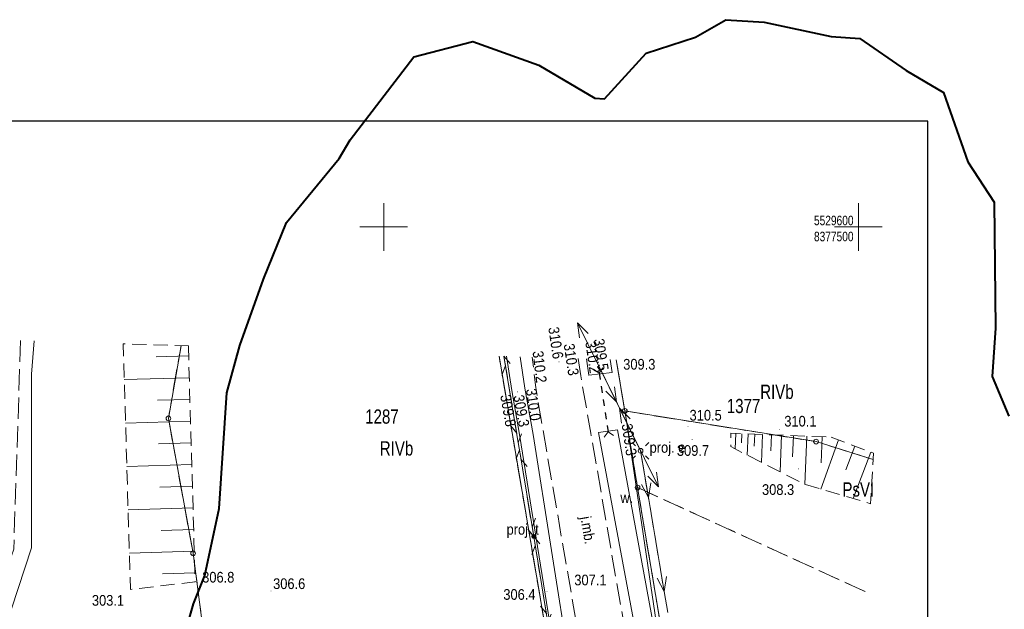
# Model space of a CAD drawing. Header units: metres. Extents: x 8377125 to 8377741, y 5529327 to 5529631.
# Tile 149 of 150: x 8377412 to 8377515, y 5529560 to 5529622. Entities that reach past the tile are written whole.
import ezdxf
from ezdxf.enums import TextEntityAlignment as Align

# ---------------------------------------------------------------- set-up
doc = ezdxf.new("R2010")
doc.units = ezdxf.units.M
doc.header["$MEASUREMENT"] = 0
for name, pattern in [('1.5_0.75', [2.25, 1.5, -0.75]), ('2.25_0.75', [3, 2.25, -0.75]), ('219-1000', [0]), ('egkk-1000', [3, 2.25, -0.75]), ('egug-1000', [1.5, 0.75, -0.75]), ('otkz_1000', [1.4, 0.7, -0.7])]:
    doc.linetypes.add(name, pattern=pattern)
doc.layers.get('0').update_dxf_attribs({"color": 2})
for name, color, linetype in [('!granica', 2, 'Continuous'), ('000 Inne (niezydentyfikowane)', 7, 'Continuous'), ('przepust', 7, 'Continuous'), ('rów przydrożny (poligon)', 7, 'Continuous'), ('rów przydrożny (poligon)-Atr17', 7, 'Continuous')]:
    doc.layers.add(name, color=color, linetype=linetype)
for name, color, linetype, lineweight in [('1 500 A2 Ramka', 2, 'Continuous', 0), ('1 500 A2 Ramka (Construction)', 2, 'Continuous', 0), ('202-punkt graniczny', 7, 'Continuous', 0), ('210-oznaczenie konturu użytku gruntowego', 7, 'Continuous', 0), ('211-numer działki ewidencyjnej', 7, 'Continuous', 0), ('217-kontur klasyfikacyjny', 7, 'Continuous', 0), ('218-kontur użytku gruntowego', 7, 'Continuous', 0), ('219-działka ewidencyjna', 7, 'Continuous', 0), ('jezdnia', 7, 'Continuous', 0), ('jezdnia-Atr17', 7, 'Continuous', 0), ('latarnia - ob. projektowany', 7, 'Continuous', 0), ('latarnia - ob. projektowany-Atr17', 7, 'Continuous', 0), ('pikieta naturalna', 7, 'Continuous', 0), ('pikieta naturalna-Atr2', 7, 'Continuous', 0), ('przewód elektroenergetyczny niskiego napięcia - ob. projektowany', 7, 'Continuous', 0), ('przewód gazowy', 7, 'Continuous', 0), ('przewód kanalizacyjny - ob. projektowany', 7, 'Continuous', 0), ('przewód telekomunikacyjny napowietrzny - ob. projektowany', 7, 'Continuous', 0), ('przewód telekomunikacyjny podziemny', 7, 'Continuous', 0), ('rzędna', 7, 'Continuous', 0), ('rzędna-Atr2', 7, 'Continuous', 0), ('skarpa nieumocniona', 7, 'Continuous', 0), ('słupek telekomunikacyjny - ob. projektowany', 7, 'Continuous', 0), ('słupek telekomunikacyjny - ob. projektowany-Atr17', 7, 'Continuous', 0), ('Wsp krzyże', 7, 'Continuous', 0), ('Wstawianie ramki sekcyjnej z opisem', 7, 'Continuous', 0), ('WWRPH_811', 7, 'Continuous', 0), ('WWRPH_814', 7, 'Continuous', 0)]:
    doc.layers.add(name, color=color, linetype=linetype, lineweight=lineweight)
doc.styles.get("Standard").update_dxf_attribs({"font": 'Working1250.shx', "width": 0.75})

# ---------------------------------------------------------------- blocks, each defined once
blk = doc.blocks.new('*U23')
at = {"layer": '1 500 A2 Ramka (Construction)', "color": 2, "linetype": 'Continuous', "lineweight": 30}
blk.add_3dface([(-10.117, -20.55), (10.117, -20.55), (10.117, 9.148), (-10.117, 9.148)], dxfattribs=at)
blk = doc.blocks.new('PW01')
at = {"linetype": 'Continuous', "lineweight": 13}
h = blk.add_hatch(color=0, dxfattribs=at)
edge = h.paths.add_edge_path()
edge.add_arc((0, 0), 0.045, 0, 360)
blk = doc.blocks.new('IB05')
at = {"color": 0, "linetype": 'Continuous', "lineweight": 13}
for q in [(0.495, 0.495), (0.495, -0.495)]:
    blk.add_line((0, 0), q, dxfattribs=at)
blk = doc.blocks.new('US09')
at = {"linetype": 'Continuous', "lineweight": 0}
h = blk.add_hatch(color=0, dxfattribs=at)
edge = h.paths.add_edge_path()
edge.add_arc((0, 0), 0.25, 0, 360)
blk = doc.blocks.new('SM01')
at = {"color": 0, "linetype": 'Continuous', "lineweight": 13}
for p, q in [((-0.53, 0.531), (-0.883, 0.884)), ((0.531, 0.531), (0.884, 0.884)), ((-0.53, -0.53), (-0.883, -0.883)), ((0.531, -0.53), (0.884, -0.883))]:
    blk.add_line(p, q, dxfattribs=at)
blk.add_circle((0, 0), 0.25, dxfattribs=at)
blk = doc.blocks.new('SUTP')
at = {"color": 0, "linetype": 'Continuous'}
for p, q in [((0, 0), (0.866, 0.5)), ((0, 0), (9.232, 0)), ((1.866, -0.5), (1, 0)), ((7.366, -0.5), (8.232, 0)), ((9.232, 0), (8.366, 0.5))]:
    blk.add_line(p, q, dxfattribs=at)
blk = doc.blocks.new('SUEP1')
at = {"color": 0, "linetype": 'Continuous'}
for p, q in [((0, 0), (5, 0)), ((5, 0), (3.5, 0.5)), ((5, 0), (3.5, -0.5)), ((5, 0), (15, 0)), ((15, 0), (13.5, 0.5)), ((15, 0), (13.5, -0.5))]:
    blk.add_line(p, q, dxfattribs=at)
blk = doc.blocks.new('202')
at = {"color": 0, "linetype": 'Continuous', "lineweight": 0}
blk.add_circle((0, 0), 0.25, dxfattribs=at)

msp = doc.modelspace()

# ---------------------------------------------------------------- linework, layer by layer
at = {"layer": '!granica', "color": 1, "lineweight": 40}
msp.add_lwpolyline([(8377425.96, 5529546.36), (8377429.96, 5529560.36), (8377431.17, 5529563.33), (8377432.66, 5529570.37), (8377433.48, 5529582.54), (8377434.83, 5529587.54), (8377437.34, 5529594.51), (8377439.77, 5529600.46), (8377445.32, 5529607.22), (8377446.47, 5529609.18), (8377453.17, 5529617.9), (8377459.39, 5529619.52), (8377466.35, 5529617.02), (8377472.24, 5529613.57), (8377473.25, 5529613.5), (8377477.65, 5529618.3), (8377482.86, 5529619.99), (8377486.04, 5529621.81), (8377490.09, 5529621.54), (8377497.13, 5529620.05), (8377500.17, 5529619.85), (8377505.04, 5529616.47), (8377508.96, 5529614.17), (8377511.53, 5529606.86), (8377514.3, 5529602.6), (8377514.43, 5529589.35), (8377514.09, 5529584.27), (8377515.85, 5529580.08)], dxfattribs=at)
at = {"layer": '000 Inne (niezydentyfikowane)', "color": 7, "linetype": 'Continuous', "lineweight": 13}
for p, q in [((8377429.45, 5529586.45), (8377426.03, 5529586.35)), ((8377429.52, 5529584.14), (8377422.67, 5529583.94)), ((8377429.58, 5529581.85), (8377426.16, 5529581.76)), ((8377429.65, 5529579.57), (8377422.81, 5529579.37)), ((8377487.08, 5529578.27), (8377487.02, 5529576.66)), ((8377487.73, 5529578.25), (8377487.7, 5529577.29)), ((8377488.38, 5529578.22), (8377488.29, 5529576)), ((8377489.09, 5529578.19), (8377489.04, 5529576.92)), ((8377489.91, 5529578.16), (8377489.79, 5529575.23)), ((8377490.84, 5529578.12), (8377490.78, 5529576.44)), ((8377491.92, 5529578.08), (8377491.77, 5529574.22)), ((8377493.15, 5529578.03), (8377493.06, 5529575.82)), ((8377494.57, 5529577.98), (8377494.37, 5529572.9)), ((8377496.19, 5529577.92), (8377496.08, 5529575.18)), ((8377429.71, 5529577.29), (8377426.29, 5529577.19)), ((8377497.91, 5529577.59), (8377496.03, 5529572.42)), ((8377499.62, 5529576.94), (8377498.67, 5529574.43)), ((8377501.3, 5529576.31), (8377499.45, 5529571.42)), ((8377429.78, 5529575.01), (8377422.94, 5529574.81)), ((8377429.85, 5529572.73), (8377426.43, 5529572.63)), ((8377429.91, 5529570.45), (8377423.07, 5529570.25)), ((8377429.98, 5529568.17), (8377426.56, 5529568.07)), ((8377430.05, 5529565.89), (8377423.21, 5529565.69)), ((8377430.11, 5529563.61), (8377426.69, 5529563.51))]:
    msp.add_line(p, q, dxfattribs=at)
at = {"layer": '217-kontur klasyfikacyjny', "color": 3, "linetype": 'egkk-1000', "lineweight": 18, "flags": 128}
for points in [[(8377427.32, 5529579.86), (8377428.65, 5529587.51)], [(8377470.03, 5529540.18), (8377462.15, 5529586.42)], [(8377474.5, 5529586.02), (8377475.4, 5529580.64)], [(8377475.4, 5529580.64), (8377476.74, 5529572.58)], [(8377495.54, 5529577.41), (8377475.4, 5529580.64)], [(8377429.92, 5529565.66), (8377427.32, 5529579.86)], [(8377501.57, 5529575.53), (8377495.54, 5529577.41)], [(8377476.74, 5529572.58), (8377480.52, 5529550.06)], [(8377500.72, 5529561.63), (8377476.74, 5529572.58)], [(8377431.7, 5529552.11), (8377429.92, 5529565.66)]]:
    msp.add_lwpolyline(points, dxfattribs=at)
at = {"layer": '218-kontur użytku gruntowego', "color": 3, "linetype": 'egug-1000', "lineweight": 18, "flags": 128}
for points in [[(8377427.32, 5529579.86), (8377428.65, 5529587.51)], [(8377462.15, 5529586.42), (8377470.03, 5529540.18)], [(8377475.4, 5529580.64), (8377474.5, 5529586.02)], [(8377476.74, 5529572.58), (8377475.4, 5529580.64)], [(8377495.54, 5529577.41), (8377475.4, 5529580.64)], [(8377429.92, 5529565.66), (8377427.32, 5529579.86)], [(8377501.57, 5529575.53), (8377495.54, 5529577.41)], [(8377480.52, 5529550.06), (8377476.74, 5529572.58)], [(8377476.74, 5529572.58), (8377500.72, 5529561.63)], [(8377431.7, 5529552.11), (8377429.92, 5529565.66)]]:
    msp.add_lwpolyline(points, dxfattribs=at)
at = {"layer": '219-działka ewidencyjna', "color": 7, "linetype": '219-1000', "lineweight": 18, "flags": 128}
for points in [[(8377428.65, 5529587.51), (8377427.32, 5529579.86)], [(8377470.03, 5529540.18), (8377462.15, 5529586.42)], [(8377475.4, 5529580.64), (8377474.5, 5529586.02)], [(8377495.54, 5529577.41), (8377475.4, 5529580.64)], [(8377476.74, 5529572.58), (8377475.4, 5529580.64)], [(8377429.92, 5529565.66), (8377427.32, 5529579.86)], [(8377501.57, 5529575.53), (8377495.54, 5529577.41)], [(8377480.52, 5529550.06), (8377476.74, 5529572.58)], [(8377431.7, 5529552.11), (8377429.92, 5529565.66)]]:
    msp.add_lwpolyline(points, dxfattribs=at)
at = {"layer": 'jezdnia', "color": 7, "linetype": '2.25_0.75', "lineweight": 18, "flags": 128}
for points in [[(8377474.57, 5529528.95), (8377474.57, 5529530.99), (8377471.62, 5529550.62), (8377466.01, 5529583.11), (8377465.64, 5529586.31)], [(8377470.48, 5529586.15), (8377470.75, 5529584.35), (8377471.82, 5529578.31), (8377476.55, 5529551.02), (8377479.78, 5529531.63), (8377480.08, 5529525.5)]]:
    msp.add_lwpolyline(points, dxfattribs=at)
at = {"layer": 'przepust', "color": 7, "linetype": 'otkz_1000', "lineweight": 25, "flags": 128}
msp.add_lwpolyline([(8377472.68, 5529584.63), (8377473.63, 5529578.46)], dxfattribs=at)
at = {"layer": 'przewód elektroenergetyczny niskiego napięcia - ob. projektowany', "color": 1, "linetype": '2.25_0.75', "lineweight": 18, "flags": 128}
for points in [[(8377472.3, 5529586.09), (8377477.06, 5529576.45)], [(8377477.06, 5529576.45), (8377484.01, 5529535.04)]]:
    msp.add_lwpolyline(points, dxfattribs=at)
at = {"layer": 'przewód gazowy', "color": 40, "linetype": 'Continuous', "lineweight": 18}
msp.add_lwpolyline([(8377413.17, 5529588.01), (8377412.89, 5529584.51), (8377412.91, 5529566.22), (8377410.79, 5529559.82)], dxfattribs=at)
at = {"layer": 'przewód kanalizacyjny - ob. projektowany', "color": 34, "linetype": '2.25_0.75', "lineweight": 18}
msp.add_lwpolyline([(8377411.75, 5529588.05), (8377411.03, 5529566.1), (8377409.01, 5529560.33)], dxfattribs=at)
at = {"layer": 'przewód telekomunikacyjny napowietrzny - ob. projektowany', "color": 30, "linetype": '2.25_0.75', "lineweight": 18, "flags": 128}
for points in [[(8377462.67, 5529586.41), (8377465.8, 5529567.44)], [(8377465.8, 5529567.44), (8377470.67, 5529537.84)]]:
    msp.add_lwpolyline(points, dxfattribs=at)
at = {"layer": 'przewód telekomunikacyjny podziemny', "color": 30, "linetype": 'Continuous', "lineweight": 18, "flags": 128}
msp.add_lwpolyline([(8377483.54, 5529523.34), (8377483.64, 5529524.94), (8377475.51, 5529580.07)], dxfattribs=at)
at = {"layer": 'rów przydrożny (poligon)', "color": 7, "linetype": 'Continuous', "lineweight": 18, "flags": 128}
for points in [[(8377464.37, 5529586.35), (8377464.86, 5529583.04), (8377465.76, 5529578.15), (8377469.61, 5529553.75), (8377468.26, 5529553.51), (8377464.29, 5529578.17), (8377463.48, 5529582.78), (8377462.95, 5529586.4)], [(8377473.85, 5529586.04), (8377474.06, 5529584.67), (8377471.6, 5529584.39), (8377471.35, 5529586.13)]]:
    msp.add_lwpolyline(points, dxfattribs=at)
msp.add_lwpolyline([(8377472.61, 5529578.37), (8377474.63, 5529578.65), (8377479.61, 5529551.57), (8377482.74, 5529529.53), (8377480.52, 5529530.04), (8377477.67, 5529551.28)], close=True, dxfattribs=at)
at = {"layer": 'skarpa nieumocniona', "color": 7, "linetype": '1.5_0.75', "lineweight": 18, "flags": 128}
for points in [[(8377429.42, 5529587.48), (8377430.14, 5529562.67), (8377423.32, 5529561.85), (8377422.56, 5529587.7)], [(8377497.14, 5529577.88), (8377501.61, 5529576.19), (8377501.29, 5529570.88), (8377494.31, 5529572.92), (8377486.56, 5529576.89), (8377486.58, 5529578.29)]]:
    msp.add_lwpolyline(points, close=True, dxfattribs=at)
at = {"layer": 'Wstawianie ramki sekcyjnej z opisem', "color": 7}
for p, q in [((8377450, 5529597.5), (8377450, 5529602.5)), ((8377450, 5529597.5), (8377450, 5529602.5)), ((8377500, 5529597.5), (8377500, 5529602.5)), ((8377500, 5529597.5), (8377500, 5529602.5)), ((8377447.5, 5529600), (8377452.5, 5529600)), ((8377447.5, 5529600), (8377452.5, 5529600)), ((8377497.5, 5529600), (8377502.5, 5529600)), ((8377497.5, 5529600), (8377502.5, 5529600))]:
    msp.add_line(p, q, dxfattribs=at)
at = {"layer": 'WWRPH_811', "color": 34, "linetype": 'Continuous', "lineweight": 13}
for points, knots in [([(8377371.1, 5529574, 304), (8377371.48, 5529573.09, 304), (8377371.87, 5529572.18, 304), (8377372.25, 5529571.28, 304), (8377372.36, 5529571.04, 304), (8377372.51, 5529570.82, 304), (8377372.65, 5529570.6, 304), (8377372.79, 5529570.38, 304), (8377372.93, 5529570.16, 304), (8377373.07, 5529569.94, 304), (8377373.22, 5529569.73, 304), (8377373.37, 5529569.53, 304), (8377373.54, 5529569.33, 304), (8377373.62, 5529569.24, 304), (8377373.7, 5529569.15, 304), (8377373.79, 5529569.06, 304), (8377373.83, 5529569.01, 304), (8377373.88, 5529568.97, 304), (8377373.92, 5529568.92, 304), (8377373.95, 5529568.9, 304), (8377373.97, 5529568.88, 304), (8377373.99, 5529568.86, 304), (8377374.01, 5529568.84, 304), (8377374.04, 5529568.82, 304), (8377374.06, 5529568.8, 304), (8377374.5, 5529568.42, 304), (8377374.98, 5529568.09, 304), (8377375.49, 5529567.81, 304), (8377376.01, 5529567.52, 304), (8377376.55, 5529567.26, 304), (8377377.1, 5529567.03, 304), (8377377.66, 5529566.8, 304), (8377378.22, 5529566.57, 304), (8377378.78, 5529566.34, 304), (8377379.06, 5529566.22, 304), (8377379.34, 5529566.1, 304), (8377379.61, 5529565.98, 304), (8377379.89, 5529565.86, 304), (8377380.16, 5529565.74, 304), (8377380.43, 5529565.6, 304), (8377381.51, 5529565.06, 304), (8377382.6, 5529564.51, 304), (8377383.69, 5529563.96, 304), (8377384.78, 5529563.42, 304), (8377385.87, 5529562.87, 304), (8377386.95, 5529562.32, 304), (8377387.64, 5529561.98, 304), (8377388.36, 5529561.69, 304), (8377389.06, 5529561.38, 304), (8377389.87, 5529561.02, 304), (8377390.68, 5529560.67, 304), (8377391.49, 5529560.31, 304), (8377391.61, 5529560.26, 304), (8377391.73, 5529560.2, 304), (8377391.84, 5529560.13, 304), (8377391.95, 5529560.06, 304), (8377392.07, 5529559.99, 304), (8377392.18, 5529559.92, 304), (8377392.29, 5529559.84, 304), (8377392.41, 5529559.77, 304), (8377392.52, 5529559.7, 304), (8377392.63, 5529559.63, 304), (8377392.75, 5529559.56, 304), (8377392.87, 5529559.51, 304), (8377392.92, 5529559.5, 304), (8377392.97, 5529559.5, 304), (8377393.01, 5529559.49, 304), (8377393.42, 5529559.39, 304), (8377393.84, 5529559.31, 304), (8377394.22, 5529559.13, 304), (8377394.48, 5529559.01, 304), (8377394.73, 5529558.88, 304), (8377394.98, 5529558.75, 304), (8377395.47, 5529558.49, 304), (8377395.97, 5529558.23, 304), (8377396.47, 5529557.96, 304), (8377396.97, 5529557.69, 304), (8377397.46, 5529557.41, 304), (8377397.95, 5529557.13, 304), (8377398.44, 5529556.85, 304), (8377398.93, 5529556.57, 304), (8377399.41, 5529556.28, 304), (8377399.9, 5529555.98, 304), (8377400.39, 5529555.68, 304), (8377400.87, 5529555.37, 304), (8377401.35, 5529555.06, 304), (8377401.82, 5529554.74, 304), (8377402.3, 5529554.43, 304), (8377402.78, 5529554.12, 304), (8377403.26, 5529553.82, 304), (8377403.74, 5529553.52, 304), (8377403.98, 5529553.37, 304), (8377404.23, 5529553.22, 304), (8377404.48, 5529553.08, 304), (8377404.72, 5529552.94, 304), (8377404.97, 5529552.8, 304), (8377405.23, 5529552.67, 304), (8377405.64, 5529552.46, 304), (8377406.07, 5529552.28, 304), (8377406.52, 5529552.15, 304), (8377406.97, 5529552.02, 304), (8377407.42, 5529551.91, 304), (8377407.87, 5529551.79, 304), (8377408.32, 5529551.67, 304), (8377408.78, 5529551.56, 304), (8377409.23, 5529551.44, 304), (8377409.68, 5529551.32, 304), (8377410.12, 5529551.16, 304), (8377410.54, 5529550.97, 304), (8377411.03, 5529550.75, 304), (8377411.52, 5529550.52, 304), (8377412.01, 5529550.29, 304), (8377412.5, 5529550.06, 304), (8377412.99, 5529549.84, 304), (8377413.48, 5529549.61, 304), (8377414.46, 5529549.14, 304), (8377415.43, 5529548.67, 304), (8377416.4, 5529548.18, 304), (8377416.41, 5529548.17, 304), (8377416.41, 5529548.17, 304), (8377416.42, 5529548.17, 304)], [0, 0, 0, 0, 0.055403, 0.055403, 0.055403, 0.070194, 0.070194, 0.070194, 0.084802, 0.084802, 0.084802, 0.099121, 0.099121, 0.099121, 0.10618, 0.10618, 0.10618, 0.109692, 0.109692, 0.109692, 0.111446, 0.111446, 0.111446, 0.113199, 0.113199, 0.113199, 0.145739, 0.145739, 0.145739, 0.179259, 0.179259, 0.179259, 0.213386, 0.213386, 0.213386, 0.230388, 0.230388, 0.230388, 0.2472, 0.2472, 0.2472, 0.315705, 0.315705, 0.315705, 0.38421, 0.38421, 0.38421, 0.427464, 0.427464, 0.427464, 0.477166, 0.477166, 0.477166, 0.484663, 0.484663, 0.484663, 0.492195, 0.492195, 0.492195, 0.499725, 0.499725, 0.499725, 0.507206, 0.507206, 0.507206, 0.509904, 0.509904, 0.509904, 0.533486, 0.533486, 0.533486, 0.54935, 0.54935, 0.54935, 0.581086, 0.581086, 0.581086, 0.612855, 0.612855, 0.612855, 0.644676, 0.644676, 0.644676, 0.676801, 0.676801, 0.676801, 0.708883, 0.708883, 0.708883, 0.740926, 0.740926, 0.740926, 0.756943, 0.756943, 0.756943, 0.772979, 0.772979, 0.772979, 0.799051, 0.799051, 0.799051, 0.825325, 0.825325, 0.825325, 0.851651, 0.851651, 0.851651, 0.877773, 0.877773, 0.877773, 0.908181, 0.908181, 0.908181, 0.938601, 0.938601, 0.938601, 0.999437, 0.999437, 0.999437, 1, 1, 1, 1]), ([(8377405.7, 5529561.27, 306), (8377405.84, 5529561.03, 306), (8377405.96, 5529560.79, 306), (8377406.07, 5529560.55, 306), (8377406.19, 5529560.3, 306), (8377406.29, 5529560.05, 306), (8377406.41, 5529559.79, 306), (8377406.63, 5529559.3, 306), (8377406.85, 5529558.81, 306), (8377407.08, 5529558.32, 306), (8377407.29, 5529557.87, 306), (8377407.58, 5529557.48, 306), (8377407.93, 5529557.11, 306), (8377408.09, 5529556.94, 306), (8377408.27, 5529556.81, 306), (8377408.47, 5529556.7, 306), (8377408.58, 5529556.65, 306), (8377408.68, 5529556.6, 306), (8377408.79, 5529556.56, 306), (8377408.85, 5529556.54, 306), (8377408.91, 5529556.52, 306), (8377408.96, 5529556.51, 306), (8377409.02, 5529556.49, 306), (8377409.08, 5529556.48, 306), (8377409.14, 5529556.47, 306), (8377409.37, 5529556.42, 306), (8377409.6, 5529556.38, 306), (8377409.83, 5529556.35, 306), (8377410.52, 5529556.26, 306), (8377411.21, 5529556.19, 306), (8377411.9, 5529556.15, 306), (8377412.36, 5529556.13, 306), (8377412.82, 5529556.11, 306), (8377413.28, 5529556.1, 306), (8377413.74, 5529556.08, 306), (8377414.2, 5529556.07, 306), (8377414.66, 5529556.06, 306), (8377414.67, 5529556.06, 306), (8377414.68, 5529556.06, 306), (8377414.69, 5529556.06, 306)], [0, 0, 0, 0, 0.069009, 0.069009, 0.069009, 0.139617, 0.139617, 0.139617, 0.278511, 0.278511, 0.278511, 0.404205, 0.404205, 0.404205, 0.462868, 0.462868, 0.462868, 0.492633, 0.492633, 0.492633, 0.507949, 0.507949, 0.507949, 0.523696, 0.523696, 0.523696, 0.583308, 0.583308, 0.583308, 0.760943, 0.760943, 0.760943, 0.879161, 0.879161, 0.879161, 0.997435, 0.997435, 0.997435, 1, 1, 1, 1]), ([(8377382.61, 5529561.04, 303), (8377383.71, 5529560.55, 303), (8377384.81, 5529560.07, 303), (8377385.91, 5529559.59, 303), (8377386.37, 5529559.38, 303), (8377386.82, 5529559.16, 303), (8377387.25, 5529558.89, 303), (8377387.68, 5529558.62, 303), (8377388.11, 5529558.35, 303), (8377388.53, 5529558.08, 303), (8377388.96, 5529557.81, 303), (8377389.38, 5529557.54, 303), (8377389.81, 5529557.27, 303), (8377390.02, 5529557.14, 303), (8377390.23, 5529557.01, 303), (8377390.45, 5529556.89, 303), (8377390.56, 5529556.83, 303), (8377390.67, 5529556.78, 303), (8377390.78, 5529556.72, 303), (8377390.9, 5529556.66, 303), (8377391.01, 5529556.61, 303), (8377391.14, 5529556.56, 303), (8377391.31, 5529556.49, 303), (8377391.49, 5529556.45, 303), (8377391.67, 5529556.47, 303), (8377391.87, 5529556.5, 303), (8377392.06, 5529556.53, 303), (8377392.25, 5529556.56, 303), (8377392.45, 5529556.59, 303), (8377392.64, 5529556.61, 303), (8377392.83, 5529556.64, 303), (8377393.01, 5529556.67, 303), (8377393.2, 5529556.62, 303), (8377393.37, 5529556.55, 303), (8377393.59, 5529556.44, 303), (8377393.8, 5529556.34, 303), (8377394.01, 5529556.23, 303), (8377394.22, 5529556.12, 303), (8377394.44, 5529556.02, 303), (8377394.65, 5529555.91, 303), (8377395.08, 5529555.69, 303), (8377395.5, 5529555.46, 303), (8377395.92, 5529555.23, 303), (8377396.34, 5529555, 303), (8377396.76, 5529554.77, 303), (8377397.17, 5529554.53, 303), (8377397.59, 5529554.29, 303), (8377398.01, 5529554.05, 303), (8377398.42, 5529553.81, 303), (8377398.83, 5529553.56, 303), (8377399.24, 5529553.3, 303), (8377399.65, 5529553.04, 303), (8377400.06, 5529552.77, 303), (8377400.46, 5529552.5, 303), (8377400.86, 5529552.24, 303), (8377401.27, 5529551.98, 303), (8377401.68, 5529551.72, 303), (8377402.09, 5529551.46, 303), (8377402.29, 5529551.33, 303), (8377402.5, 5529551.21, 303), (8377402.71, 5529551.09, 303), (8377402.92, 5529550.97, 303), (8377403.13, 5529550.86, 303), (8377403.35, 5529550.75, 303), (8377403.7, 5529550.57, 303), (8377404.06, 5529550.41, 303), (8377404.44, 5529550.31, 303), (8377404.82, 5529550.2, 303), (8377405.21, 5529550.1, 303), (8377405.59, 5529550, 303), (8377405.97, 5529549.9, 303), (8377406.36, 5529549.81, 303), (8377406.74, 5529549.7, 303), (8377407.12, 5529549.6, 303), (8377407.5, 5529549.47, 303), (8377407.86, 5529549.31, 303), (8377408.26, 5529549.12, 303), (8377408.67, 5529548.94, 303), (8377409.07, 5529548.75, 303), (8377409.48, 5529548.57, 303), (8377409.88, 5529548.39, 303), (8377410.28, 5529548.2, 303), (8377411.09, 5529547.83, 303), (8377411.9, 5529547.44, 303), (8377412.7, 5529547.06, 303), (8377414.3, 5529546.29, 303), (8377415.9, 5529545.52, 303), (8377417.49, 5529544.71, 303), (8377417.5, 5529544.71, 303), (8377417.51, 5529544.7, 303), (8377417.52, 5529544.7, 303)], [0, 0, 0, 0, 0.092658, 0.092658, 0.092658, 0.131417, 0.131417, 0.131417, 0.170358, 0.170358, 0.170358, 0.209279, 0.209279, 0.209279, 0.228307, 0.228307, 0.228307, 0.237942, 0.237942, 0.237942, 0.247978, 0.247978, 0.247978, 0.261995, 0.261995, 0.261995, 0.277027, 0.277027, 0.277027, 0.292034, 0.292034, 0.292034, 0.306038, 0.306038, 0.306038, 0.324489, 0.324489, 0.324489, 0.342937, 0.342937, 0.342937, 0.379844, 0.379844, 0.379844, 0.416791, 0.416791, 0.416791, 0.453799, 0.453799, 0.453799, 0.49116, 0.49116, 0.49116, 0.528472, 0.528472, 0.528472, 0.565735, 0.565735, 0.565735, 0.584363, 0.584363, 0.584363, 0.603016, 0.603016, 0.603016, 0.633351, 0.633351, 0.633351, 0.663896, 0.663896, 0.663896, 0.694501, 0.694501, 0.694501, 0.724889, 0.724889, 0.724889, 0.759171, 0.759171, 0.759171, 0.793463, 0.793463, 0.793463, 0.862056, 0.862056, 0.862056, 0.999229, 0.999229, 0.999229, 1, 1, 1, 1])]:
    msp.add_open_spline(points, degree=3, knots=knots, dxfattribs=at)
at = {"layer": 'WWRPH_814', "color": 34, "linetype": 'Continuous', "lineweight": 40}
msp.add_open_spline([(8377393.33, 5529564.21, 305), (8377393.49, 5529564.13, 305), (8377393.65, 5529564.04, 305), (8377393.81, 5529563.95, 305), (8377394.27, 5529563.69, 305), (8377394.73, 5529563.42, 305), (8377395.18, 5529563.14, 305), (8377395.63, 5529562.86, 305), (8377396.08, 5529562.57, 305), (8377396.52, 5529562.27, 305), (8377396.74, 5529562.12, 305), (8377396.96, 5529561.97, 305), (8377397.18, 5529561.82, 305), (8377397.4, 5529561.66, 305), (8377397.62, 5529561.51, 305), (8377397.83, 5529561.35, 305), (8377397.93, 5529561.28, 305), (8377398.01, 5529561.2, 305), (8377398.1, 5529561.11, 305), (8377398.18, 5529561.02, 305), (8377398.26, 5529560.93, 305), (8377398.32, 5529560.83, 305), (8377398.44, 5529560.62, 305), (8377398.56, 5529560.4, 305), (8377398.68, 5529560.19, 305), (8377398.8, 5529559.98, 305), (8377398.92, 5529559.76, 305), (8377399.04, 5529559.54, 305), (8377399.16, 5529559.34, 305), (8377399.33, 5529559.15, 305), (8377399.52, 5529559, 305), (8377399.8, 5529558.77, 305), (8377400.1, 5529558.55, 305), (8377400.4, 5529558.33, 305), (8377400.7, 5529558.11, 305), (8377400.99, 5529557.9, 305), (8377401.3, 5529557.69, 305), (8377401.9, 5529557.27, 305), (8377402.52, 5529556.88, 305), (8377403.15, 5529556.51, 305), (8377403.78, 5529556.13, 305), (8377404.43, 5529555.79, 305), (8377405.09, 5529555.47, 305), (8377405.75, 5529555.15, 305), (8377406.42, 5529554.85, 305), (8377407.11, 5529554.59, 305), (8377407.61, 5529554.41, 305), (8377408.12, 5529554.23, 305), (8377408.64, 5529554.09, 305), (8377409.15, 5529553.94, 305), (8377409.67, 5529553.8, 305), (8377410.19, 5529553.66, 305), (8377410.7, 5529553.51, 305), (8377411.22, 5529553.37, 305), (8377411.73, 5529553.21, 305), (8377412.24, 5529553.05, 305), (8377412.74, 5529552.86, 305), (8377413.23, 5529552.64, 305), (8377413.4, 5529552.56, 305), (8377413.58, 5529552.48, 305), (8377413.75, 5529552.4, 305), (8377413.92, 5529552.32, 305), (8377414.1, 5529552.24, 305), (8377414.27, 5529552.15, 305), (8377414.62, 5529551.99, 305), (8377414.96, 5529551.82, 305), (8377415.31, 5529551.65, 305), (8377415.31, 5529551.64, 305), (8377415.32, 5529551.64, 305), (8377415.33, 5529551.63, 305)], degree=3, knots=[0, 0, 0, 0, 0.020989, 0.020989, 0.020989, 0.082821, 0.082821, 0.082821, 0.144694, 0.144694, 0.144694, 0.175665, 0.175665, 0.175665, 0.206664, 0.206664, 0.206664, 0.220507, 0.220507, 0.220507, 0.234369, 0.234369, 0.234369, 0.262826, 0.262826, 0.262826, 0.291455, 0.291455, 0.291455, 0.319413, 0.319413, 0.319413, 0.362382, 0.362382, 0.362382, 0.40518, 0.40518, 0.40518, 0.490382, 0.490382, 0.490382, 0.575362, 0.575362, 0.575362, 0.660574, 0.660574, 0.660574, 0.723044, 0.723044, 0.723044, 0.785434, 0.785434, 0.785434, 0.8476, 0.8476, 0.8476, 0.909588, 0.909588, 0.909588, 0.931921, 0.931921, 0.931921, 0.954233, 0.954233, 0.954233, 0.998838, 0.998838, 0.998838, 1, 1, 1, 1], dxfattribs=at)

# ---------------------------------------------------------------- block references
at = {"layer": '1 500 A2 Ramka', "color": 2, "linetype": 'Continuous', "lineweight": 30, "xscale": 10, "yscale": 10, "zscale": 10, "rotation": 90}
msp.add_blockref('*U23', (8377301.83, 5529509.98), dxfattribs=at)
at = {"layer": '202-punkt graniczny', "color": 7, "linetype": 'Continuous', "lineweight": 18}
for p in [(8377427.32, 5529579.86), (8377475.4, 5529580.64), (8377495.54, 5529577.41), (8377476.74, 5529572.58), (8377429.92, 5529565.66)]:
    msp.add_blockref('202', p, dxfattribs=at)
at = {"layer": 'latarnia - ob. projektowany', "color": 7, "linetype": 'Continuous', "lineweight": 18}
msp.add_blockref('SM01', (8377477.06, 5529576.45), dxfattribs=at)
at = {"layer": 'pikieta naturalna', "color": 7, "linetype": 'Continuous', "lineweight": 13}
for p in [(8377468.47, 5529585.81), (8377470.75, 5529584.35), (8377471.6, 5529584.39), (8377472.68, 5529584.63), (8377474.06, 5529584.67), (8377464.86, 5529583.04), (8377466.01, 5529583.11), (8377463.48, 5529582.78), (8377464.1, 5529582.65), (8377482.05, 5529579.01), (8377491.67, 5529578.66), (8377482.49, 5529577.63), (8377493.71, 5529574.55), (8377430.14, 5529562.67), (8377423.32, 5529561.85), (8377438.14, 5529561.69), (8377467.2, 5529561.63), (8377469.62, 5529562.11)]:
    msp.add_blockref('PW01', p, dxfattribs=at)
at = {"layer": 'przepust', "color": 7, "linetype": 'Continuous', "lineweight": 25}
for p, rotation in [((8377472.68, 5529584.63), 98.75299999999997), ((8377473.63, 5529578.46), 278.753)]:
    msp.add_blockref('IB05', p, dxfattribs=dict(at, rotation=rotation))
at = {"layer": 'przewód elektroenergetyczny niskiego napięcia - ob. projektowany', "color": 1, "linetype": 'Continuous', "lineweight": 18}
for p, rotation in [((8377477.06, 5529576.45), 116.262), ((8377472.3, 5529586.09), 296.2619999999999), ((8377477.06, 5529576.45), 279.527)]:
    msp.add_blockref('SUEP1', p, dxfattribs=dict(at, rotation=rotation))
at = {"layer": 'przewód telekomunikacyjny napowietrzny - ob. projektowany', "color": 30, "linetype": 'Continuous', "lineweight": 18}
for p, rotation in [((8377462.67, 5529586.41), 279.362), ((8377465.8, 5529567.44), 99.362), ((8377465.8, 5529567.44), 279.343)]:
    msp.add_blockref('SUTP', p, dxfattribs=dict(at, rotation=rotation))
at = {"layer": 'rzędna', "color": 30, "linetype": 'Continuous', "lineweight": 18}
msp.add_blockref('PW01', (8377475.51, 5529580.07), dxfattribs=at)
at = {"layer": 'słupek telekomunikacyjny - ob. projektowany', "color": 30, "linetype": 'Continuous', "lineweight": 18}
msp.add_blockref('US09', (8377465.8, 5529567.44), dxfattribs=at)

# ---------------------------------------------------------------- texts
at = {"layer": '210-oznaczenie konturu użytku gruntowego', "color": 3, "linetype": 'Continuous', "lineweight": 18, "width": 0.79}
for s, p in [('RIVb', (8377489.66, 5529581.91)), ('RIVb', (8377449.59, 5529575.95)), ('PsVI', (8377498.32, 5529571.63))]:
    msp.add_text(s, height=1.5, dxfattribs=at).set_placement(p)
at = {"layer": '211-numer działki ewidencyjnej', "color": 7, "linetype": 'Continuous', "lineweight": 18, "width": 0.79}
msp.add_text('1377', height=1.5, dxfattribs=at).set_placement((8377489.67, 5529581.91), align=Align.TOP_RIGHT)
msp.add_text('1287', height=1.5, dxfattribs=at).set_placement((8377448.05, 5529579.3))
at = {"layer": 'jezdnia-Atr17', "color": 7, "width": 0.9}
msp.add_text('j.mb.', height=1.125, rotation=279.833, dxfattribs=at).set_placement((8377470.71, 5529569.45))
msp.add_text('j.mb.', height=1.125, rotation=279.833, dxfattribs=at).set_placement((8377470.71, 5529569.45))
at = {"layer": 'latarnia - ob. projektowany-Atr17', "color": 7, "width": 0.9}
msp.add_text('proj. e', height=1.125, dxfattribs=at).set_placement((8377478.01, 5529576.24))
at = {"layer": 'pikieta naturalna-Atr2', "color": 7, "width": 0.9}
for s, rotation, p in [('310.6', 278.542, (8377468.39, 5529586.13)), ('309.5', 278.545, (8377473.16, 5529584.89))]:
    msp.add_text(s, height=1.125, rotation=rotation, dxfattribs=at).set_placement(p, align=Align.MIDDLE_RIGHT)
msp.add_text('310.3', height=1.125, rotation=278.542, dxfattribs=at).set_placement((8377470.57, 5529584.46), align=Align.TOP_RIGHT)
for rotation, p in [(278.313, (8377471.72, 5529584.54)), (276.672, (8377466.07, 5529583.54))]:
    msp.add_text('310.2', height=1.125, rotation=rotation, dxfattribs=at).set_placement(p, align=Align.RIGHT)
for s, p in [('309.3', (8377475.23, 5529584.99)), ('310.5', (8377482.22, 5529579.63)), ('310.1', (8377492.2, 5529579)), ('306.8', (8377430.88, 5529562.58)), ('307.1', (8377470.08, 5529562.29)), ('306.6', (8377438.35, 5529561.9))]:
    msp.add_text(s, height=1.125, dxfattribs=at).set_placement(p)
msp.add_text('309.8', height=1.125, rotation=279.965, dxfattribs=at).set_placement((8377463.38, 5529582.45), align=Align.TOP_LEFT)
msp.add_text('309.3', height=1.125, rotation=280.428, dxfattribs=at).set_placement((8377464.2, 5529582.32), align=Align.MIDDLE_LEFT)
msp.add_text('310.0', height=1.125, rotation=278.427, dxfattribs=at).set_placement((8377464.97, 5529582.9))
msp.add_text('309.7', height=1.125, dxfattribs=at).set_placement((8377482.58, 5529577.04), align=Align.TOP_CENTER)
for s, p in [('308.3', (8377493.24, 5529572.93)), ('303.1', (8377422.65, 5529561.27)), ('306.4', (8377465.99, 5529561.89))]:
    msp.add_text(s, height=1.125, dxfattribs=at).set_placement(p, align=Align.TOP_RIGHT)
at = {"layer": 'rzędna-Atr2', "color": 30, "width": 0.9}
msp.add_text('309.3', height=1.125, rotation=278.389, dxfattribs=at).set_placement((8377475.62, 5529579.3), align=Align.MIDDLE_LEFT)
at = {"layer": 'rów przydrożny (poligon)-Atr17', "color": 7, "width": 0.9}
msp.add_text('w.', height=1.125, dxfattribs=at).set_placement((8377474.93, 5529570.95))
at = {"layer": 'słupek telekomunikacyjny - ob. projektowany-Atr17', "color": 30, "width": 0.9}
msp.add_text('proj. t', height=1.125, dxfattribs=at).set_placement((8377462.94, 5529567.62))
at = {"layer": 'Wsp krzyże', "color": 7, "linetype": 'Continuous', "lineweight": 13, "char_height": 1, "line_spacing_factor": 0.6}
for s, insert, attachment_point in [('\\FWORKING_1250;\\H1x;\\W0.8;5529600', (8377499.49, 5529600.17), 9), ('\\FWORKING_1250;\\H1x;\\W0.8;8377500', (8377499.49, 5529599.5), 3)]:
    msp.add_mtext(s, dxfattribs=dict(at, insert=insert, attachment_point=attachment_point))

doc.saveas('drawing.dxf')
